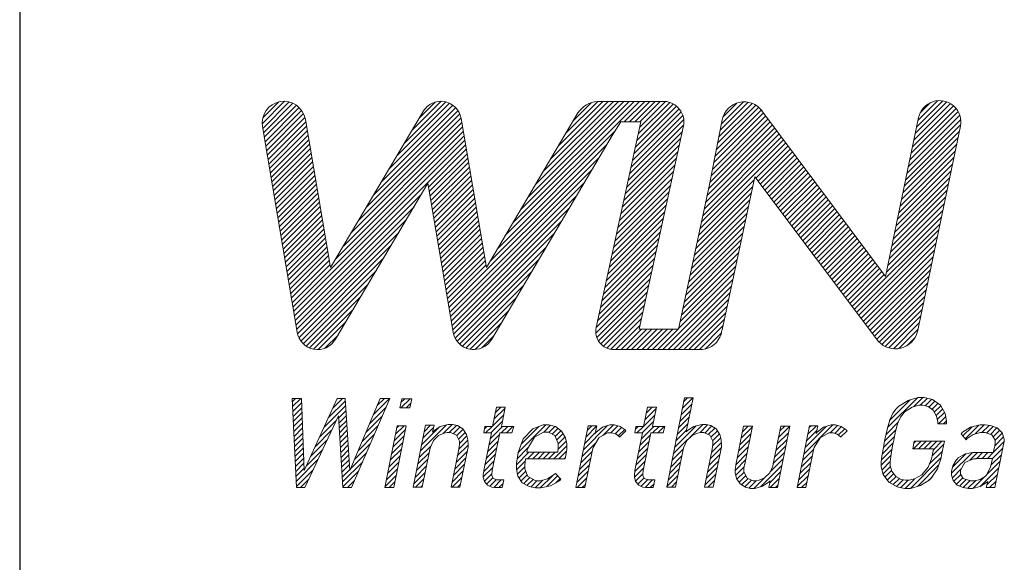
# Model space of a CAD drawing. Header units: millimetres. Extents: x 0 to 841, y -1 to 594.
# Tile 7 of 18: x 636 to 667, y 39 to 56. Entities that reach past the tile are written whole.
import ezdxf

# ---------------------------------------------------------------- set-up
doc = ezdxf.new("R2010")
doc.units = ezdxf.units.MM
doc.layers.add('210', color=7, linetype='Continuous', true_color=0xffffff)

msp = doc.modelspace()

# ---------------------------------------------------------------- linework, layer by layer
at = {"layer": '210', "color": 7, "linetype": 'Continuous', "lineweight": 25}
msp.add_line((636, 93.2), (636, 5), dxfattribs=at)
at = {"layer": '210', "color": 3, "linetype": 'Continuous', "lineweight": 13}
for p, q in [((643.555, 53.108), (644.252, 53.805)), ((643.573, 52.963), (644.395, 53.785)), ((643.574, 53.29), (644.069, 53.785)), ((643.596, 52.824), (644.515, 53.743)), ((643.619, 52.684), (644.619, 53.684)), ((644.12, 53.794), (644.12, 53.794)), ((647.743, 52.092), (649.395, 53.744)), ((647.98, 52.491), (649.275, 53.787)), ((648.217, 52.891), (649.131, 53.805)), ((648.454, 53.29), (648.943, 53.779)), ((651.13, 49.624), (655.309, 53.803)), ((651.366, 50.023), (655.146, 53.803)), ((651.602, 50.421), (654.984, 53.803)), ((651.838, 50.82), (654.821, 53.803)), ((652.074, 51.219), (654.658, 53.803)), ((652.31, 51.617), (654.496, 53.803)), ((652.546, 52.016), (654.333, 53.803)), ((652.782, 52.415), (654.17, 53.803)), ((653.018, 52.813), (654.008, 53.803)), ((653.254, 53.212), (653.802, 53.76)), ((656.091, 53.803), (654.002, 53.803)), ((654.836, 53.168), (655.472, 53.803)), ((654.999, 53.168), (655.634, 53.803)), ((655.162, 53.168), (655.797, 53.803)), ((655.229, 52.584), (656.366, 53.721)), ((655.274, 52.792), (656.253, 53.771)), ((655.319, 53), (656.12, 53.8)), ((655.324, 53.168), (655.959, 53.803)), ((657.744, 52.497), (658.933, 53.686)), ((657.785, 52.701), (658.824, 53.74)), ((657.826, 52.904), (658.697, 53.776)), ((657.867, 53.108), (658.546, 53.787)), ((657.915, 53.319), (658.346, 53.75)), ((663.861, 52.597), (664.997, 53.733)), ((663.904, 52.802), (664.887, 53.785)), ((663.947, 53.008), (664.758, 53.819)), ((663.99, 53.214), (664.6, 53.824)), ((664.055, 53.441), (664.378, 53.765)), ((643.643, 52.545), (644.708, 53.61)), ((643.666, 52.406), (644.783, 53.522)), ((643.69, 52.267), (644.843, 53.42)), ((648.574, 53.492), (645.688, 48.627)), ((646.795, 50.493), (649.712, 53.411)), ((647.032, 50.893), (649.656, 53.517)), ((647.269, 51.292), (649.584, 53.608)), ((647.506, 51.692), (649.497, 53.683)), ((653.391, 53.443), (652.313, 51.622)), ((655.093, 51.96), (656.611, 53.478)), ((655.138, 52.168), (656.544, 53.574)), ((655.183, 52.376), (656.462, 53.655)), ((657.621, 51.886), (659.177, 53.442)), ((657.662, 52.09), (659.107, 53.535)), ((657.703, 52.293), (659.027, 53.617)), ((662.975, 48.352), (659.127, 53.509)), ((663.732, 51.98), (665.238, 53.486)), ((663.775, 52.186), (665.172, 53.582)), ((663.818, 52.391), (665.092, 53.665)), ((643.713, 52.128), (644.887, 53.302)), ((643.737, 51.988), (644.913, 53.165)), ((645.688, 48.627), (644.9, 53.241)), ((646.321, 49.694), (649.773, 53.146)), ((646.558, 50.093), (649.75, 53.285)), ((649.75, 53.287), (649.749, 53.289)), ((650.54, 48.627), (649.752, 53.274)), ((655.356, 53.168), (653.959, 46.761)), ((654.458, 52.736), (654.733, 53.168)), ((654.733, 53.168), (655.356, 53.168)), ((654.957, 51.336), (656.691, 53.071)), ((655.002, 51.544), (656.692, 53.234)), ((655.047, 51.752), (656.662, 53.366)), ((657.891, 53.231), (657.476, 51.167)), ((657.498, 51.275), (659.385, 53.163)), ((657.539, 51.479), (659.316, 53.256)), ((657.58, 51.682), (659.246, 53.349)), ((664.008, 53.298), (662.975, 48.352)), ((663.604, 51.364), (665.316, 53.076)), ((663.646, 51.569), (665.317, 53.24)), ((663.689, 51.775), (665.288, 53.373)), ((643.564, 53.015), (644.64, 46.616)), ((643.76, 51.849), (644.937, 53.026)), ((643.783, 51.71), (644.961, 52.887)), ((645.847, 48.895), (649.821, 52.868)), ((646.084, 49.294), (649.797, 53.007)), ((650.894, 49.225), (654.55, 52.881)), ((654.911, 51.128), (656.648, 52.865)), ((655.296, 46.711), (656.686, 53.036)), ((657.323, 50.45), (659.663, 52.79)), ((657.367, 50.656), (659.594, 52.883)), ((657.411, 50.863), (659.524, 52.977)), ((657.455, 51.07), (659.455, 53.07)), ((663.561, 51.158), (665.276, 52.873)), ((665.308, 53.026), (663.969, 46.631)), ((643.807, 51.571), (644.984, 52.748)), ((643.83, 51.432), (645.008, 52.609)), ((643.854, 51.292), (645.032, 52.471)), ((644.509, 47.394), (649.844, 52.729)), ((644.533, 47.255), (649.868, 52.59)), ((650.658, 48.827), (654.298, 52.466)), ((650.707, 46.4), (654.458, 52.736)), ((654.866, 50.92), (656.602, 52.657)), ((657.19, 49.829), (659.872, 52.511)), ((657.234, 50.036), (659.802, 52.604)), ((657.279, 50.243), (659.733, 52.697)), ((663.475, 50.747), (665.19, 52.462)), ((663.518, 50.952), (665.233, 52.667)), ((643.877, 51.153), (645.056, 52.332)), ((643.9, 51.014), (645.079, 52.193)), ((644.556, 47.116), (649.891, 52.451)), ((648.739, 51.136), (649.915, 52.312)), ((648.762, 50.997), (649.939, 52.173)), ((654.775, 50.504), (656.511, 52.24)), ((654.821, 50.712), (656.557, 52.448)), ((658.934, 51.411), (659.941, 52.418)), ((659.004, 51.318), (660.011, 52.325)), ((659.074, 51.225), (660.08, 52.231)), ((663.432, 50.541), (665.147, 52.256)), ((643.924, 50.875), (645.103, 52.054)), ((643.947, 50.735), (645.127, 51.915)), ((648.786, 50.858), (649.962, 52.034)), ((648.81, 50.719), (649.986, 51.895)), ((649.374, 47.38), (654.062, 52.068)), ((654.73, 50.296), (656.465, 52.031)), ((659.144, 51.132), (660.15, 52.138)), ((659.214, 51.04), (660.219, 52.045)), ((659.284, 50.947), (660.289, 51.952)), ((659.353, 50.854), (660.358, 51.859)), ((663.346, 50.13), (665.06, 51.845)), ((663.389, 50.336), (665.104, 52.05)), ((643.971, 50.596), (645.15, 51.776)), ((643.994, 50.457), (645.174, 51.637)), ((648.833, 50.58), (650.009, 51.756)), ((648.857, 50.44), (650.033, 51.617)), ((649.398, 47.241), (653.826, 51.669)), ((652.313, 51.622), (650.54, 48.627)), ((654.639, 49.88), (656.373, 51.615)), ((654.685, 50.088), (656.419, 51.823)), ((659.423, 50.761), (660.428, 51.766)), ((659.493, 50.668), (660.497, 51.673)), ((659.563, 50.575), (660.567, 51.579)), ((663.303, 49.925), (665.017, 51.639)), ((644.018, 50.318), (645.198, 51.498)), ((644.041, 50.179), (645.222, 51.359)), ((645.839, 46.393), (648.719, 51.251)), ((648.719, 51.251), (649.503, 46.618)), ((648.88, 50.301), (650.056, 51.478)), ((648.904, 50.162), (650.08, 51.339)), ((649.421, 47.102), (653.59, 51.271)), ((654.594, 49.672), (656.328, 51.406)), ((657.146, 49.622), (658.881, 51.357)), ((657.883, 46.687), (658.902, 51.454)), ((658.902, 51.454), (662.759, 46.328)), ((659.633, 50.483), (660.636, 51.486)), ((659.702, 50.39), (660.706, 51.393)), ((659.772, 50.297), (660.775, 51.3)), ((663.26, 49.719), (664.974, 51.433)), ((644.064, 50.039), (645.245, 51.22)), ((644.088, 49.9), (645.269, 51.082)), ((644.111, 49.761), (645.293, 50.943)), ((648.927, 50.023), (650.104, 51.2)), ((648.951, 49.884), (650.127, 51.061)), ((654.503, 49.257), (656.236, 50.989)), ((654.549, 49.464), (656.282, 51.198)), ((657.476, 51.167), (656.524, 46.711)), ((657.058, 49.209), (658.793, 50.944)), ((657.102, 49.416), (658.837, 51.151)), ((659.842, 50.204), (660.845, 51.207)), ((659.912, 50.111), (660.914, 51.114)), ((659.982, 50.019), (660.984, 51.021)), ((660.052, 49.926), (661.053, 50.927)), ((663.174, 49.308), (664.888, 51.022)), ((663.217, 49.513), (664.931, 51.228)), ((644.135, 49.622), (645.317, 50.804)), ((644.158, 49.483), (645.34, 50.665)), ((644.58, 46.977), (648.524, 50.921)), ((648.974, 49.745), (650.151, 50.922)), ((648.998, 49.606), (650.174, 50.783)), ((649.021, 49.467), (650.198, 50.643)), ((649.445, 46.963), (653.354, 50.872)), ((654.458, 49.049), (656.19, 50.781)), ((657.014, 49.002), (658.748, 50.737)), ((660.121, 49.833), (661.123, 50.834)), ((660.191, 49.74), (661.192, 50.741)), ((660.261, 49.647), (661.262, 50.648)), ((663.131, 49.102), (664.845, 50.816)), ((644.181, 49.343), (645.364, 50.526)), ((644.205, 49.204), (645.388, 50.387)), ((644.603, 46.837), (648.287, 50.521)), ((649.045, 49.328), (650.222, 50.504)), ((649.068, 49.189), (650.245, 50.365)), ((649.469, 46.824), (653.118, 50.473)), ((654.367, 48.633), (656.099, 50.364)), ((654.413, 48.841), (656.144, 50.572)), ((656.925, 48.588), (658.66, 50.323)), ((656.969, 48.795), (658.704, 50.53)), ((660.331, 49.555), (661.331, 50.555)), ((660.401, 49.462), (661.401, 50.462)), ((660.471, 49.369), (661.47, 50.369)), ((663.045, 48.691), (664.759, 50.405)), ((663.088, 48.897), (664.802, 50.611)), ((644.228, 49.065), (645.412, 50.248)), ((644.252, 48.926), (645.435, 50.109)), ((644.626, 46.698), (648.05, 50.122)), ((649.092, 49.049), (650.269, 50.226)), ((649.115, 48.91), (650.292, 50.087)), ((649.492, 46.685), (652.882, 50.075)), ((654.322, 48.425), (656.053, 50.156)), ((656.881, 48.382), (658.616, 50.116)), ((660.54, 49.276), (661.54, 50.275)), ((660.61, 49.183), (661.609, 50.182)), ((660.68, 49.091), (661.679, 50.089)), ((663.002, 48.486), (664.716, 50.199)), ((644.275, 48.786), (645.459, 49.97)), ((644.299, 48.647), (645.483, 49.831)), ((644.652, 46.561), (647.813, 49.722)), ((649.139, 48.771), (650.316, 49.948)), ((649.163, 48.632), (650.34, 49.809)), ((654.231, 48.009), (655.961, 49.739)), ((654.277, 48.217), (656.007, 49.947)), ((656.793, 47.968), (658.528, 49.703)), ((656.837, 48.175), (658.572, 49.91)), ((660.75, 48.998), (661.748, 49.996)), ((660.82, 48.905), (661.818, 49.903)), ((660.889, 48.812), (661.887, 49.81)), ((660.959, 48.719), (661.957, 49.717)), ((662.007, 47.327), (664.673, 49.993)), ((662.077, 47.234), (664.63, 49.788)), ((644.322, 48.508), (645.506, 49.692)), ((644.345, 48.369), (645.53, 49.554)), ((644.369, 48.23), (645.554, 49.415)), ((649.186, 48.493), (650.363, 49.67)), ((649.21, 48.354), (650.387, 49.531)), ((649.233, 48.215), (650.41, 49.392)), ((649.519, 46.549), (652.646, 49.676)), ((654.186, 47.801), (655.916, 49.53)), ((656.748, 47.761), (658.483, 49.496)), ((661.029, 48.626), (662.026, 49.623)), ((661.099, 48.534), (662.096, 49.53)), ((661.169, 48.441), (662.165, 49.437)), ((662.146, 47.141), (664.587, 49.582)), ((644.392, 48.09), (645.578, 49.276)), ((644.416, 47.951), (645.601, 49.137)), ((644.696, 46.442), (647.576, 49.323)), ((649.257, 48.076), (650.434, 49.253)), ((649.28, 47.937), (650.457, 49.114)), ((649.565, 46.432), (652.41, 49.278)), ((654.095, 47.385), (655.824, 49.114)), ((654.141, 47.593), (655.87, 49.322)), ((656.66, 47.348), (658.395, 49.082)), ((656.704, 47.554), (658.439, 49.289)), ((661.239, 48.348), (662.235, 49.344)), ((661.308, 48.255), (662.304, 49.251)), ((661.378, 48.162), (662.374, 49.158)), ((662.216, 47.049), (664.544, 49.376)), ((662.286, 46.956), (664.501, 49.171)), ((644.439, 47.812), (645.625, 48.998)), ((644.463, 47.673), (645.649, 48.859)), ((644.756, 46.34), (647.339, 48.923)), ((649.304, 47.798), (650.481, 48.975)), ((649.327, 47.659), (650.505, 48.836)), ((649.627, 46.332), (652.174, 48.879)), ((654.05, 47.177), (655.778, 48.905)), ((656.616, 47.141), (658.351, 48.876)), ((661.448, 48.07), (662.443, 49.065)), ((661.518, 47.977), (662.513, 48.971)), ((661.588, 47.884), (662.582, 48.878)), ((661.658, 47.791), (662.652, 48.785)), ((662.356, 46.863), (664.458, 48.965)), ((644.486, 47.534), (645.673, 48.72)), ((644.833, 46.254), (647.103, 48.524)), ((649.351, 47.519), (650.528, 48.697)), ((649.705, 46.247), (651.938, 48.481)), ((653.959, 46.761), (655.687, 48.488)), ((654.004, 46.969), (655.732, 48.697)), ((656.572, 46.934), (658.307, 48.669)), ((661.727, 47.698), (662.721, 48.692)), ((661.797, 47.606), (662.791, 48.599)), ((661.867, 47.513), (662.86, 48.506)), ((662.426, 46.77), (664.415, 48.759)), ((662.495, 46.677), (664.372, 48.554)), ((653.949, 46.588), (655.641, 48.28)), ((656.039, 46.076), (658.218, 48.255)), ((656.528, 46.727), (658.263, 48.462)), ((661.937, 47.42), (662.93, 48.413)), ((662.565, 46.585), (664.329, 48.348)), ((644.923, 46.182), (646.866, 48.124)), ((649.797, 46.177), (651.703, 48.082)), ((653.978, 46.454), (655.595, 48.071)), ((654.03, 46.344), (655.549, 47.863)), ((656.202, 46.076), (658.174, 48.048)), ((662.635, 46.492), (664.286, 48.142)), ((662.705, 46.399), (664.243, 47.937)), ((645.029, 46.125), (646.629, 47.725)), ((649.905, 46.122), (651.467, 47.684)), ((654.101, 46.252), (655.504, 47.655)), ((656.365, 46.076), (658.13, 47.842)), ((656.527, 46.076), (658.086, 47.635)), ((662.777, 46.308), (664.2, 47.731)), ((645.154, 46.087), (646.392, 47.325)), ((650.032, 46.086), (651.231, 47.285)), ((654.189, 46.177), (655.458, 47.446)), ((656.69, 46.076), (658.042, 47.428)), ((662.864, 46.233), (664.156, 47.525)), ((662.966, 46.172), (664.113, 47.32)), ((654.294, 46.12), (655.412, 47.238)), ((654.42, 46.083), (655.366, 47.029)), ((656.852, 46.076), (657.998, 47.221)), ((657.015, 46.076), (657.953, 47.014)), ((663.082, 46.126), (664.07, 47.114)), ((645.304, 46.075), (646.155, 46.926)), ((650.186, 46.077), (650.995, 46.886)), ((654.576, 46.076), (655.32, 46.821)), ((654.738, 46.076), (655.373, 46.711)), ((654.901, 46.076), (655.535, 46.711)), ((655.063, 46.076), (655.698, 46.711)), ((655.226, 46.076), (655.861, 46.711)), ((656.524, 46.711), (655.296, 46.711)), ((655.389, 46.076), (656.023, 46.711)), ((655.551, 46.076), (656.186, 46.711)), ((655.714, 46.076), (656.349, 46.711)), ((655.877, 46.076), (656.511, 46.711)), ((657.178, 46.076), (657.909, 46.808)), ((657.85, 46.555), (657.88, 46.672)), ((657.88, 46.672), (657.883, 46.687)), ((663.219, 46.1), (664.027, 46.908)), ((663.387, 46.105), (663.984, 46.703)), ((645.507, 46.115), (645.918, 46.526)), ((650.399, 46.128), (650.759, 46.488)), ((657.354, 46.09), (657.861, 46.597)), ((663.637, 46.193), (663.896, 46.452)), ((650.097, 46.076), (650.179, 46.076)), ((654.511, 46.076), (657.275, 46.076)), ((644.623, 41.775), (644.491, 44.554)), ((644.491, 44.554), (644.778, 44.554)), ((644.495, 44.453), (644.597, 44.554)), ((644.503, 44.298), (644.759, 44.554)), ((644.778, 44.554), (644.862, 42.303)), ((644.862, 42.303), (645.892, 44.554)), ((645.751, 44.245), (646.06, 44.554)), ((645.888, 44.544), (645.898, 44.554)), ((645.892, 44.554), (646.144, 44.554)), ((646.144, 44.554), (646.287, 42.303)), ((646.287, 42.303), (647.234, 44.554)), ((647.533, 44.554), (646.335, 41.775)), ((647.023, 44.054), (647.524, 44.554)), ((647.141, 44.334), (647.362, 44.554)), ((647.234, 44.554), (647.533, 44.554)), ((647.845, 44.255), (647.905, 44.543)), ((647.875, 44.255), (648.163, 44.543)), ((647.879, 44.422), (648, 44.543)), ((647.905, 44.543), (648.217, 44.543)), ((648.217, 44.543), (648.157, 44.255)), ((656.158, 41.787), (656.709, 44.566)), ((656.645, 44.242), (656.969, 44.566)), ((656.685, 44.445), (656.806, 44.566)), ((656.709, 44.566), (656.985, 44.566)), ((656.985, 44.566), (656.769, 43.512)), ((663.038, 43.642), (663.97, 44.574)), ((663.102, 43.869), (663.742, 44.509)), ((663.391, 44.312), (663.677, 44.49)), ((663.677, 44.49), (663.985, 44.579)), ((663.855, 44.297), (664.137, 44.579)), ((663.985, 44.579), (664.089, 44.579)), ((664.06, 44.339), (664.276, 44.555)), ((664.089, 44.579), (664.176, 44.579)), ((664.176, 44.579), (664.44, 44.516)), ((664.206, 44.323), (664.407, 44.523)), ((664.44, 44.516), (664.686, 44.342)), ((644.51, 44.142), (644.783, 44.416)), ((644.518, 43.987), (644.789, 44.259)), ((645.477, 43.645), (646.158, 44.327)), ((645.614, 43.945), (646.149, 44.48)), ((645.933, 43.939), (646.168, 44.174)), ((646.905, 43.773), (647.417, 44.285)), ((648.157, 44.255), (647.845, 44.255)), ((648.038, 44.255), (648.188, 44.405)), ((650.732, 43.68), (650.852, 44.279)), ((650.777, 43.904), (651.121, 44.248)), ((650.818, 44.107), (650.99, 44.279)), ((650.852, 44.279), (651.127, 44.279)), ((651.127, 44.279), (651.007, 43.68)), ((655.44, 43.68), (655.559, 44.279)), ((655.482, 43.893), (655.827, 44.237)), ((655.523, 44.096), (655.706, 44.279)), ((655.559, 44.279), (655.835, 44.279)), ((655.835, 44.279), (655.715, 43.68)), ((656.565, 43.837), (656.905, 44.178)), ((656.605, 44.04), (656.947, 44.382)), ((663.208, 44.097), (663.307, 44.229)), ((663.307, 44.229), (663.346, 44.267)), ((663.346, 44.267), (663.391, 44.312)), ((663.801, 44.282), (663.589, 44.141)), ((664.017, 44.339), (663.801, 44.282)), ((664.089, 44.339), (664.017, 44.339)), ((664.141, 44.339), (664.089, 44.339)), ((664.3, 44.299), (664.141, 44.339)), ((664.463, 44.182), (664.3, 44.299)), ((664.326, 44.28), (664.512, 44.465)), ((664.421, 44.212), (664.607, 44.398)), ((664.567, 44.001), (664.463, 44.182)), ((664.496, 44.124), (664.696, 44.324)), ((664.555, 44.021), (664.755, 44.22)), ((664.686, 44.342), (664.831, 44.084)), ((644.525, 43.832), (644.795, 44.102)), ((644.532, 43.677), (644.801, 43.945)), ((645.928, 44.015), (644.886, 41.775)), ((646.072, 41.775), (645.928, 44.015)), ((645.943, 43.786), (646.178, 44.021)), ((645.953, 43.633), (646.188, 43.868)), ((646.787, 43.492), (647.294, 43.999)), ((650.736, 43.701), (651.08, 44.044)), ((655.441, 43.689), (655.786, 44.034)), ((656.524, 43.634), (656.863, 43.973)), ((663.022, 43.585), (663.106, 43.882)), ((663.106, 43.882), (663.208, 44.097)), ((663.446, 43.969), (663.364, 43.789)), ((663.521, 44.071), (663.446, 43.969)), ((663.55, 44.1), (663.521, 44.071)), ((663.589, 44.141), (663.55, 44.1)), ((664.604, 43.823), (664.567, 44.001)), ((664.589, 43.892), (664.813, 44.116)), ((664.624, 43.764), (664.85, 43.991)), ((664.831, 44.084), (664.879, 43.844)), ((644.54, 43.521), (644.807, 43.789)), ((644.547, 43.366), (644.813, 43.632)), ((645.339, 43.345), (645.857, 43.863)), ((645.962, 43.481), (646.197, 43.715)), ((645.972, 43.328), (646.207, 43.563)), ((646.67, 43.212), (647.171, 43.713)), ((647.378, 41.775), (647.761, 43.704)), ((648.037, 43.704), (647.653, 41.775)), ((647.668, 43.234), (648.012, 43.578)), ((647.708, 43.437), (647.975, 43.704)), ((647.748, 43.64), (647.812, 43.704)), ((647.761, 43.704), (648.037, 43.704)), ((648.264, 41.787), (648.648, 43.716)), ((648.489, 42.917), (649.298, 43.726)), ((648.529, 43.12), (649.049, 43.639)), ((648.569, 43.323), (648.896, 43.649)), ((648.61, 43.526), (648.8, 43.716)), ((648.648, 43.716), (648.911, 43.716)), ((648.911, 43.716), (648.863, 43.501)), ((648.896, 43.537), (649.101, 43.675)), ((649.101, 43.675), (649.354, 43.74)), ((649.195, 43.46), (649.475, 43.74)), ((649.354, 43.74), (649.438, 43.74)), ((649.385, 43.488), (649.61, 43.713)), ((649.438, 43.74), (649.489, 43.74)), ((649.489, 43.74), (649.642, 43.705)), ((649.508, 43.448), (649.718, 43.658)), ((649.613, 43.39), (649.815, 43.593)), ((649.642, 43.705), (649.809, 43.601)), ((649.809, 43.601), (649.923, 43.432)), ((650.456, 43.476), (650.493, 43.68)), ((650.48, 43.606), (650.553, 43.68)), ((650.493, 43.68), (650.732, 43.68)), ((650.512, 43.476), (650.716, 43.68)), ((650.66, 43.299), (651.041, 43.68)), ((650.675, 43.476), (651.039, 43.841)), ((651, 43.476), (651.204, 43.68)), ((651.007, 43.68), (651.391, 43.68)), ((651.162, 43.476), (651.367, 43.68)), ((651.391, 43.68), (651.331, 43.476)), ((651.525, 42.863), (652.39, 43.728)), ((651.628, 43.128), (652.176, 43.677)), ((651.691, 43.291), (651.985, 43.605)), ((651.985, 43.605), (652.312, 43.728)), ((652.312, 43.728), (652.421, 43.728)), ((652.325, 43.501), (652.539, 43.715)), ((652.421, 43.728), (652.488, 43.728)), ((652.483, 43.496), (652.67, 43.682)), ((652.488, 43.728), (652.69, 43.677)), ((652.59, 43.44), (652.77, 43.62)), ((652.69, 43.677), (652.885, 43.538)), ((653.331, 41.775), (653.714, 43.704)), ((653.565, 42.951), (654.318, 43.705)), ((653.645, 43.357), (653.975, 43.687)), ((653.686, 43.56), (653.83, 43.704)), ((653.714, 43.704), (653.978, 43.704)), ((653.978, 43.704), (653.93, 43.464)), ((653.96, 43.504), (654.159, 43.655)), ((654.159, 43.655), (654.391, 43.728)), ((654.17, 43.394), (654.504, 43.728)), ((654.391, 43.728), (654.469, 43.728)), ((654.415, 43.476), (654.639, 43.7)), ((654.469, 43.728), (654.528, 43.728)), ((654.528, 43.728), (654.706, 43.683)), ((654.549, 43.448), (654.753, 43.651)), ((654.648, 43.384), (654.85, 43.586)), ((654.706, 43.683), (654.861, 43.578)), ((654.861, 43.578), (654.889, 43.548)), ((655.165, 43.476), (655.2, 43.68)), ((655.185, 43.596), (655.27, 43.68)), ((655.2, 43.68), (655.44, 43.68)), ((655.228, 43.476), (655.432, 43.68)), ((655.366, 43.288), (655.758, 43.68)), ((655.391, 43.476), (655.745, 43.831)), ((655.715, 43.68), (656.098, 43.68)), ((655.716, 43.476), (655.92, 43.68)), ((655.879, 43.476), (656.083, 43.68)), ((656.098, 43.68), (656.05, 43.476)), ((656.364, 42.822), (657.281, 43.74)), ((656.404, 43.025), (657.077, 43.699)), ((656.444, 43.228), (656.78, 43.564)), ((656.484, 43.431), (656.822, 43.768)), ((656.802, 43.549), (657.001, 43.68)), ((657.001, 43.68), (657.25, 43.74)), ((657.187, 43.484), (657.433, 43.729)), ((657.25, 43.74), (657.333, 43.74)), ((657.333, 43.74), (657.383, 43.74)), ((657.341, 43.475), (657.558, 43.692)), ((657.383, 43.74), (657.536, 43.705)), ((657.455, 43.426), (657.658, 43.629)), ((657.536, 43.705), (657.704, 43.601)), ((657.704, 43.601), (657.817, 43.432)), ((658.315, 42.482), (658.554, 43.692)), ((658.479, 43.311), (658.823, 43.655)), ((658.519, 43.514), (658.697, 43.692)), ((658.554, 43.692), (658.83, 43.692)), ((658.83, 43.692), (658.59, 42.506)), ((659.477, 42.518), (659.717, 43.692)), ((659.992, 43.692), (659.609, 41.775)), ((659.644, 43.339), (659.99, 43.684)), ((659.686, 43.543), (659.835, 43.692)), ((659.717, 43.692), (659.992, 43.692)), ((660.219, 41.775), (660.602, 43.704)), ((660.427, 42.82), (661.335, 43.728)), ((660.467, 43.023), (661.123, 43.678)), ((660.548, 43.429), (660.823, 43.704)), ((660.588, 43.632), (660.66, 43.704)), ((660.602, 43.704), (660.866, 43.704)), ((660.866, 43.704), (660.818, 43.464)), ((660.848, 43.504), (661.047, 43.655)), ((661.047, 43.655), (661.28, 43.728)), ((661.246, 43.476), (661.481, 43.711)), ((661.28, 43.728), (661.358, 43.728)), ((661.358, 43.728), (661.416, 43.728)), ((661.393, 43.461), (661.606, 43.674)), ((661.416, 43.728), (661.594, 43.683)), ((661.505, 43.41), (661.704, 43.609)), ((661.594, 43.683), (661.749, 43.578)), ((661.749, 43.578), (661.777, 43.548)), ((662.95, 43.229), (663.305, 43.583)), ((662.957, 43.27), (663.022, 43.585)), ((662.991, 43.432), (663.378, 43.819)), ((663.364, 43.789), (663.29, 43.532)), ((664.604, 43.764), (664.604, 43.823)), ((664.879, 43.764), (664.604, 43.764)), ((664.786, 43.764), (664.877, 43.855)), ((664.879, 43.844), (664.879, 43.764)), ((665.376, 43.501), (665.623, 43.662)), ((665.386, 43.388), (665.67, 43.672)), ((665.459, 43.299), (665.878, 43.717)), ((665.623, 43.662), (665.928, 43.728)), ((665.773, 43.449), (666.051, 43.728)), ((665.928, 43.728), (666.029, 43.728)), ((665.974, 43.488), (666.2, 43.714)), ((666.029, 43.728), (666.084, 43.728)), ((666.084, 43.728), (666.246, 43.708)), ((666.121, 43.473), (666.328, 43.679)), ((666.243, 43.432), (666.448, 43.636)), ((666.246, 43.708), (666.456, 43.633)), ((666.456, 43.633), (666.614, 43.481)), ((644.554, 43.211), (644.819, 43.475)), ((644.562, 43.056), (644.824, 43.318)), ((645.065, 42.746), (645.574, 43.255)), ((645.202, 43.046), (645.716, 43.559)), ((645.982, 43.175), (646.217, 43.41)), ((645.992, 43.022), (646.227, 43.257)), ((646.552, 42.931), (647.047, 43.427)), ((647.627, 43.031), (647.971, 43.375)), ((648.863, 43.501), (648.896, 43.537)), ((649.053, 43.4), (648.891, 43.241)), ((649.222, 43.472), (649.053, 43.4)), ((649.321, 43.488), (649.222, 43.472)), ((649.355, 43.488), (649.321, 43.488)), ((649.417, 43.488), (649.355, 43.488)), ((649.604, 43.406), (649.417, 43.488)), ((649.701, 43.217), (649.604, 43.406)), ((649.668, 43.283), (649.88, 43.495)), ((649.676, 42.966), (649.965, 43.255)), ((649.701, 43.154), (649.934, 43.386)), ((649.923, 43.432), (649.965, 43.259)), ((649.965, 43.259), (649.965, 43.201)), ((650.696, 43.476), (650.456, 43.476)), ((650.456, 42.303), (650.696, 43.476)), ((650.618, 43.094), (650.949, 43.425)), ((650.959, 43.476), (650.72, 42.303)), ((651.331, 43.476), (650.959, 43.476)), ((651.325, 43.476), (651.334, 43.485)), ((651.526, 42.869), (651.691, 43.291)), ((652.041, 43.351), (651.825, 42.985)), ((652.317, 43.501), (652.041, 43.351)), ((652.409, 43.501), (652.317, 43.501)), ((652.474, 43.501), (652.409, 43.501)), ((652.671, 43.397), (652.474, 43.501)), ((652.78, 43.151), (652.671, 43.397)), ((652.683, 43.37), (652.865, 43.552)), ((652.733, 43.258), (652.931, 43.456)), ((652.78, 43.143), (652.99, 43.352)), ((652.885, 43.538), (653.003, 43.329)), ((653.003, 43.329), (653.044, 43.134)), ((653.605, 43.154), (653.934, 43.483)), ((654.047, 43.325), (653.862, 43.024)), ((653.93, 43.464), (653.96, 43.504)), ((654.318, 43.476), (654.047, 43.325)), ((654.41, 43.476), (654.318, 43.476)), ((654.453, 43.476), (654.41, 43.476)), ((654.583, 43.438), (654.453, 43.476)), ((654.673, 43.363), (654.583, 43.438)), ((654.685, 43.345), (654.673, 43.363)), ((654.889, 43.548), (654.685, 43.345)), ((655.165, 42.303), (655.404, 43.476)), ((655.404, 43.476), (655.165, 43.476)), ((655.324, 43.084), (655.655, 43.415)), ((655.667, 43.476), (655.428, 42.303)), ((656.05, 43.476), (655.667, 43.476)), ((656.042, 43.476), (656.053, 43.488)), ((656.769, 43.512), (656.802, 43.549)), ((656.947, 43.4), (656.785, 43.241)), ((657.116, 43.472), (656.947, 43.4)), ((657.215, 43.488), (657.116, 43.472)), ((657.248, 43.488), (657.215, 43.488)), ((657.311, 43.488), (657.248, 43.488)), ((657.499, 43.406), (657.311, 43.488)), ((657.596, 43.217), (657.499, 43.406)), ((657.532, 43.341), (657.74, 43.548)), ((657.587, 43.233), (657.805, 43.451)), ((657.589, 43.072), (657.843, 43.326)), ((657.817, 43.432), (657.86, 43.259)), ((657.86, 43.259), (657.86, 43.201)), ((658.439, 43.109), (658.781, 43.451)), ((659.561, 42.93), (659.909, 43.278)), ((659.603, 43.134), (659.949, 43.481)), ((660.507, 43.226), (660.837, 43.555)), ((660.935, 43.325), (660.75, 43.024)), ((660.818, 43.464), (660.848, 43.504)), ((661.207, 43.476), (660.935, 43.325)), ((661.298, 43.476), (661.207, 43.476)), ((661.341, 43.476), (661.298, 43.476)), ((661.471, 43.438), (661.341, 43.476)), ((661.561, 43.363), (661.471, 43.438)), ((661.573, 43.345), (661.561, 43.363)), ((661.777, 43.548), (661.573, 43.345)), ((662.912, 43.028), (663.255, 43.372)), ((662.938, 43.165), (662.957, 43.27)), ((663.231, 43.257), (663.214, 43.165)), ((663.29, 43.532), (663.231, 43.257)), ((665.334, 43.453), (665.376, 43.501)), ((665.49, 43.261), (665.334, 43.453)), ((665.523, 43.3), (665.49, 43.261)), ((665.707, 43.433), (665.523, 43.3)), ((665.931, 43.488), (665.707, 43.433)), ((666.006, 43.488), (665.931, 43.488)), ((666.075, 43.488), (666.006, 43.488)), ((666.287, 43.417), (666.075, 43.488)), ((666.389, 43.255), (666.287, 43.417)), ((666.327, 43.353), (666.533, 43.559)), ((666.38, 43.08), (666.655, 43.356)), ((666.389, 43.252), (666.615, 43.478)), ((666.389, 43.201), (666.389, 43.255)), ((666.614, 43.481), (666.676, 43.289)), ((666.676, 43.289), (666.676, 43.225)), ((644.569, 42.901), (644.83, 43.162)), ((644.577, 42.745), (644.836, 43.005)), ((644.928, 42.446), (645.433, 42.951)), ((646.002, 42.869), (646.236, 43.104)), ((646.012, 42.717), (646.246, 42.951)), ((646.434, 42.651), (646.924, 43.141)), ((647.547, 42.625), (647.891, 42.969)), ((647.587, 42.828), (647.931, 43.172)), ((648.448, 42.714), (648.816, 43.081)), ((648.779, 42.962), (648.54, 41.787)), ((648.794, 43.035), (648.779, 42.962)), ((648.891, 43.241), (648.794, 43.035)), ((649.438, 41.787), (649.678, 42.973)), ((649.635, 42.762), (649.968, 43.095)), ((649.678, 42.973), (649.68, 42.988)), ((649.68, 42.988), (649.701, 43.112)), ((649.701, 43.153), (649.701, 43.217)), ((649.701, 43.112), (649.701, 43.153)), ((649.965, 42.997), (649.714, 41.787)), ((649.965, 43.201), (649.968, 43.177)), ((649.968, 43.012), (649.965, 42.997)), ((649.968, 43.177), (649.968, 43.012)), ((650.535, 42.686), (650.865, 43.017)), ((650.576, 42.89), (650.907, 43.221)), ((651.496, 42.671), (651.846, 43.021)), ((651.825, 42.985), (651.798, 42.877)), ((652.637, 42.674), (653.044, 43.081)), ((652.771, 42.892), (652.78, 43.025)), ((652.777, 42.977), (653.025, 43.225)), ((652.78, 43.069), (652.78, 43.151)), ((652.78, 43.025), (652.78, 43.069)), ((653.044, 42.97), (653.004, 42.71)), ((653.044, 43.134), (653.044, 43.069)), ((653.044, 43.069), (653.044, 42.97)), ((653.525, 42.748), (653.96, 43.184)), ((653.847, 42.949), (653.607, 41.775)), ((653.862, 43.024), (653.847, 42.949)), ((655.241, 42.675), (655.571, 43.006)), ((655.282, 42.88), (655.613, 43.21)), ((656.323, 42.62), (656.676, 42.972)), ((656.674, 42.962), (656.434, 41.787)), ((656.688, 43.034), (656.674, 42.962)), ((656.785, 43.241), (656.688, 43.034)), ((657.333, 41.787), (657.572, 42.973)), ((657.511, 42.668), (657.862, 43.02)), ((657.552, 42.872), (657.862, 43.182)), ((657.572, 42.973), (657.575, 42.988)), ((657.575, 42.988), (657.596, 43.112)), ((657.596, 43.153), (657.596, 43.217)), ((657.596, 43.112), (657.596, 43.153)), ((657.86, 42.997), (657.608, 41.787)), ((657.86, 43.201), (657.862, 43.177)), ((657.862, 43.012), (657.86, 42.997)), ((657.862, 43.177), (657.862, 43.012)), ((658.358, 42.703), (658.699, 43.044)), ((658.398, 42.906), (658.74, 43.248)), ((659.519, 42.726), (659.868, 43.074)), ((660.387, 42.617), (660.739, 42.969)), ((660.735, 42.949), (660.495, 41.775)), ((660.75, 43.024), (660.735, 42.949)), ((662.852, 42.642), (663.178, 42.969)), ((662.864, 42.751), (662.92, 43.075)), ((662.878, 42.831), (663.215, 43.168)), ((662.92, 43.075), (662.938, 43.165)), ((663.196, 43.073), (663.139, 42.748)), ((663.214, 43.165), (663.196, 43.073)), ((663.825, 42.985), (663.873, 43.225)), ((664.472, 42.985), (663.825, 42.985)), ((663.845, 42.985), (664.084, 43.225)), ((663.861, 43.164), (663.922, 43.225)), ((663.873, 43.225), (664.808, 43.225)), ((664.008, 42.985), (664.247, 43.225)), ((664.17, 42.985), (664.41, 43.225)), ((664.333, 42.985), (664.572, 43.225)), ((664.422, 42.75), (664.787, 43.114)), ((664.424, 42.758), (664.472, 42.985)), ((664.466, 42.956), (664.735, 43.225)), ((664.808, 43.225), (664.723, 42.782)), ((666.304, 42.679), (666.627, 43.002)), ((666.329, 42.868), (666.672, 43.21)), ((666.329, 42.865), (666.377, 43.069)), ((666.377, 43.069), (666.379, 43.078)), ((666.64, 43.069), (666.377, 41.775)), ((666.379, 43.078), (666.389, 43.171)), ((666.389, 43.171), (666.389, 43.201)), ((666.643, 43.081), (666.64, 43.069)), ((666.673, 43.216), (666.643, 43.081)), ((666.676, 43.225), (666.673, 43.216)), ((644.584, 42.59), (644.842, 42.848)), ((644.591, 42.435), (644.848, 42.691)), ((644.614, 41.969), (645.291, 42.647)), ((646.021, 42.564), (646.256, 42.798)), ((646.031, 42.411), (646.266, 42.645)), ((646.316, 42.37), (646.801, 42.855)), ((647.507, 42.422), (647.85, 42.766)), ((648.367, 42.308), (648.717, 42.657)), ((648.408, 42.511), (648.759, 42.862)), ((649.553, 42.354), (649.905, 42.707)), ((649.594, 42.558), (649.948, 42.912)), ((650.493, 42.481), (650.824, 42.812)), ((651.475, 42.487), (651.865, 42.877)), ((651.475, 42.534), (651.526, 42.869)), ((651.759, 42.653), (651.738, 42.489)), ((651.762, 42.674), (651.759, 42.653)), ((652.996, 42.674), (651.762, 42.674)), ((651.798, 42.877), (652.769, 42.877)), ((651.824, 42.674), (652.027, 42.877)), ((651.986, 42.674), (652.19, 42.877)), ((652.149, 42.674), (652.353, 42.877)), ((652.312, 42.674), (652.515, 42.877)), ((652.474, 42.674), (652.678, 42.877)), ((652.769, 42.877), (652.771, 42.892)), ((652.8, 42.674), (653.035, 42.909)), ((652.962, 42.674), (653.006, 42.717)), ((653.004, 42.71), (652.996, 42.674)), ((653.444, 42.342), (653.795, 42.693)), ((653.484, 42.545), (653.836, 42.897)), ((655.199, 42.471), (655.53, 42.802)), ((656.283, 42.417), (656.634, 42.768)), ((657.469, 42.465), (657.823, 42.818)), ((658.318, 42.5), (658.658, 42.84)), ((659.374, 42.255), (659.787, 42.668)), ((659.478, 42.521), (659.828, 42.871)), ((660.346, 42.414), (660.697, 42.765)), ((662.843, 42.471), (663.143, 42.771)), ((662.843, 42.567), (662.864, 42.751)), ((663.139, 42.748), (663.118, 42.575)), ((663.749, 41.751), (664.71, 42.712)), ((664.299, 42.408), (664.406, 42.668)), ((664.338, 42.502), (664.748, 42.913)), ((664.406, 42.668), (664.424, 42.758)), ((664.708, 42.701), (664.594, 42.363)), ((664.723, 42.782), (664.708, 42.701)), ((665.035, 42.224), (665.674, 42.862)), ((665.065, 42.417), (665.473, 42.825)), ((665.173, 42.632), (665.203, 42.662)), ((665.203, 42.662), (665.241, 42.701)), ((665.241, 42.701), (665.462, 42.822)), ((665.713, 42.674), (665.448, 42.562)), ((665.462, 42.822), (665.69, 42.865)), ((665.6, 42.626), (665.839, 42.865)), ((665.69, 42.865), (665.766, 42.865)), ((665.802, 42.674), (665.713, 42.674)), ((665.766, 42.865), (666.329, 42.865)), ((665.802, 42.686), (665.802, 42.674)), ((666.305, 42.686), (665.802, 42.686)), ((665.822, 42.686), (666.002, 42.865)), ((665.985, 42.686), (666.165, 42.865)), ((666.148, 42.686), (666.327, 42.865)), ((666.257, 42.458), (666.305, 42.686)), ((666.26, 42.473), (666.585, 42.798)), ((644.599, 42.28), (644.854, 42.534)), ((644.606, 42.124), (644.86, 42.378)), ((644.621, 41.814), (645.15, 42.343)), ((646.041, 42.258), (646.275, 42.492)), ((646.051, 42.105), (646.285, 42.339)), ((646.061, 41.953), (646.678, 42.569)), ((647.426, 42.017), (647.769, 42.36)), ((647.466, 42.22), (647.81, 42.563)), ((648.327, 42.105), (648.676, 42.453)), ((649.512, 42.151), (649.862, 42.501)), ((650.445, 42.108), (650.74, 42.403)), ((650.456, 42.282), (650.782, 42.608)), ((651.475, 42.422), (651.475, 42.534)), ((651.475, 42.35), (651.475, 42.422)), ((651.523, 42.133), (651.475, 42.35)), ((651.479, 42.329), (651.753, 42.603)), ((651.509, 42.196), (651.738, 42.425)), ((651.738, 42.489), (651.738, 42.434)), ((651.738, 42.434), (651.738, 42.356)), ((651.738, 42.356), (651.835, 42.119)), ((653.404, 42.14), (653.753, 42.489)), ((655.153, 42.1), (655.446, 42.393)), ((655.165, 42.274), (655.488, 42.597)), ((656.203, 42.011), (656.551, 42.359)), ((656.243, 42.214), (656.593, 42.564)), ((657.387, 42.057), (657.737, 42.407)), ((657.428, 42.261), (657.78, 42.612)), ((658.291, 42.31), (658.617, 42.636)), ((658.291, 42.338), (658.311, 42.467)), ((658.291, 42.29), (658.291, 42.338)), ((658.308, 42.164), (658.577, 42.434)), ((658.311, 42.467), (658.315, 42.482)), ((658.587, 42.491), (658.566, 42.368)), ((658.566, 42.368), (658.566, 42.326)), ((658.59, 42.506), (658.587, 42.491)), ((659.082, 41.8), (659.746, 42.465)), ((659.367, 42.238), (659.462, 42.446)), ((659.462, 42.446), (659.477, 42.518)), ((660.266, 42.008), (660.614, 42.356)), ((660.306, 42.211), (660.656, 42.561)), ((662.843, 42.506), (662.843, 42.567)), ((662.843, 42.426), (662.843, 42.506)), ((662.907, 42.186), (662.843, 42.426)), ((662.868, 42.333), (663.119, 42.585)), ((662.902, 42.205), (663.127, 42.43)), ((663.118, 42.575), (663.118, 42.518)), ((663.118, 42.518), (663.118, 42.461)), ((663.118, 42.461), (663.167, 42.286)), ((663.974, 41.813), (664.63, 42.47)), ((664.108, 42.174), (664.299, 42.408)), ((664.594, 42.363), (664.421, 42.096)), ((665.035, 42.278), (665.073, 42.454)), ((665.058, 42.084), (665.33, 42.356)), ((665.073, 42.454), (665.173, 42.632)), ((665.448, 42.562), (665.311, 42.323)), ((665.917, 41.804), (666.502, 42.39)), ((666.122, 42.165), (666.251, 42.426)), ((666.129, 42.179), (666.543, 42.594)), ((666.251, 42.426), (666.257, 42.458)), ((644.745, 41.775), (645.009, 42.039)), ((646.071, 41.8), (646.554, 42.284)), ((647.386, 41.814), (647.729, 42.157)), ((648.287, 41.902), (648.634, 42.249)), ((648.335, 41.787), (648.592, 42.044)), ((649.47, 41.947), (649.82, 42.296)), ((649.474, 41.787), (649.777, 42.091)), ((650.445, 42.186), (650.456, 42.274)), ((650.445, 42.147), (650.445, 42.186)), ((650.445, 42.102), (650.445, 42.147)), ((650.483, 41.968), (650.445, 42.102)), ((650.456, 42.274), (650.456, 42.303)), ((650.479, 41.98), (650.708, 42.208)), ((650.55, 41.888), (650.744, 42.082)), ((650.717, 42.288), (650.708, 42.209)), ((650.708, 42.209), (650.708, 42.183)), ((650.708, 42.183), (650.708, 42.153)), ((650.708, 42.153), (650.753, 42.063)), ((650.72, 42.303), (650.717, 42.288)), ((650.753, 42.063), (650.881, 42.015)), ((651.66, 41.927), (651.523, 42.133)), ((651.557, 42.082), (651.765, 42.29)), ((651.622, 41.984), (651.812, 42.174)), ((651.703, 41.902), (651.89, 42.09)), ((651.805, 41.842), (651.996, 42.033)), ((651.835, 42.119), (652.077, 41.991)), ((652.215, 41.764), (652.597, 42.146)), ((652.23, 41.991), (652.449, 42.051)), ((652.418, 41.804), (652.762, 42.148)), ((652.449, 42.051), (652.654, 42.183)), ((652.654, 42.183), (652.696, 42.218)), ((652.696, 42.218), (652.864, 42.039)), ((652.705, 41.929), (652.84, 42.064)), ((652.864, 42.039), (652.813, 41.991)), ((653.363, 41.937), (653.711, 42.284)), ((653.365, 41.775), (653.669, 42.08)), ((655.152, 42.186), (655.165, 42.274)), ((655.152, 42.147), (655.152, 42.186)), ((655.152, 42.102), (655.152, 42.147)), ((655.19, 41.968), (655.152, 42.102)), ((655.165, 42.274), (655.165, 42.303)), ((655.189, 41.973), (655.416, 42.2)), ((655.262, 41.883), (655.454, 42.076)), ((655.425, 42.288), (655.416, 42.209)), ((655.416, 42.209), (655.416, 42.183)), ((655.416, 42.183), (655.416, 42.153)), ((655.416, 42.153), (655.461, 42.063)), ((655.428, 42.303), (655.425, 42.288)), ((655.461, 42.063), (655.588, 42.015)), ((656.163, 41.808), (656.509, 42.155)), ((657.346, 41.853), (657.694, 42.201)), ((658.291, 42.233), (658.291, 42.29)), ((658.333, 42.06), (658.291, 42.233)), ((658.446, 41.891), (658.333, 42.06)), ((658.346, 42.04), (658.567, 42.261)), ((658.411, 41.943), (658.624, 42.155)), ((658.493, 41.862), (658.693, 42.062)), ((658.566, 42.326), (658.566, 42.263)), ((658.566, 42.263), (658.668, 42.074)), ((658.668, 42.074), (658.852, 41.991)), ((658.87, 41.751), (659.191, 42.072)), ((659.043, 42.008), (659.208, 42.079)), ((659.208, 42.079), (659.367, 42.238)), ((659.37, 41.926), (659.706, 42.262)), ((659.382, 41.775), (659.665, 42.058)), ((660.225, 41.805), (660.572, 42.152)), ((663.082, 41.949), (662.907, 42.186)), ((662.966, 42.106), (663.162, 42.303)), ((663.035, 42.013), (663.229, 42.207)), ((663.115, 41.93), (663.305, 42.12)), ((663.167, 42.286), (663.293, 42.126)), ((663.218, 41.871), (663.411, 42.063)), ((663.293, 42.126), (663.466, 42.033)), ((663.466, 42.033), (663.609, 42.003)), ((663.587, 41.751), (663.878, 42.043)), ((663.713, 42.003), (663.883, 42.044)), ((663.883, 42.044), (664.108, 42.174)), ((664.329, 42.005), (664.425, 42.101)), ((664.376, 42.051), (664.334, 42.009)), ((664.421, 42.096), (664.376, 42.051)), ((665.035, 42.218), (665.035, 42.278)), ((665.035, 42.164), (665.035, 42.218)), ((665.082, 41.999), (665.035, 42.164)), ((665.107, 41.971), (665.319, 42.183)), ((665.184, 41.885), (665.381, 42.082)), ((665.284, 41.823), (665.49, 42.028)), ((665.311, 42.323), (665.311, 42.243)), ((665.311, 42.243), (665.311, 42.196)), ((665.311, 42.196), (665.399, 42.054)), ((665.399, 42.054), (665.62, 41.991)), ((665.705, 41.755), (666.059, 42.109)), ((665.751, 41.991), (665.924, 42.029)), ((665.924, 42.029), (666.077, 42.12)), ((666.077, 42.12), (666.101, 42.147)), ((666.101, 42.147), (666.122, 42.165)), ((666.134, 41.859), (666.46, 42.185)), ((644.886, 41.775), (644.623, 41.775)), ((646.335, 41.775), (646.072, 41.775)), ((646.209, 41.775), (646.431, 41.998)), ((647.653, 41.775), (647.378, 41.775)), ((647.51, 41.775), (647.689, 41.954)), ((648.54, 41.787), (648.264, 41.787)), ((648.498, 41.787), (648.551, 41.84)), ((649.714, 41.787), (649.438, 41.787)), ((649.636, 41.787), (649.734, 41.886)), ((650.579, 41.853), (650.483, 41.968)), ((650.707, 41.794), (650.579, 41.853)), ((650.647, 41.822), (650.851, 42.026)), ((650.806, 41.775), (650.707, 41.794)), ((650.77, 41.782), (651.002, 42.015)), ((650.839, 41.775), (650.806, 41.775)), ((651.032, 41.775), (650.839, 41.775)), ((650.881, 42.015), (650.924, 42.015)), ((650.924, 42.015), (651.079, 42.015)), ((650.925, 41.775), (651.058, 41.908)), ((651.079, 42.015), (651.032, 41.775)), ((651.868, 41.805), (651.66, 41.927)), ((652.067, 41.764), (651.868, 41.805)), ((651.92, 41.794), (652.116, 41.991)), ((652.055, 41.766), (652.298, 42.009)), ((652.133, 41.764), (652.067, 41.764)), ((652.077, 41.991), (652.157, 41.991)), ((652.233, 41.764), (652.133, 41.764)), ((652.157, 41.991), (652.23, 41.991)), ((652.535, 41.83), (652.233, 41.764)), ((652.813, 41.991), (652.535, 41.83)), ((653.607, 41.775), (653.331, 41.775)), ((653.528, 41.775), (653.628, 41.876)), ((655.287, 41.853), (655.19, 41.968)), ((655.415, 41.794), (655.287, 41.853)), ((655.36, 41.819), (655.565, 42.024)), ((655.514, 41.775), (655.415, 41.794)), ((655.485, 41.781), (655.719, 42.015)), ((655.548, 41.775), (655.514, 41.775)), ((655.739, 41.775), (655.548, 41.775)), ((655.588, 42.015), (655.631, 42.015)), ((655.631, 42.015), (655.787, 42.015)), ((655.642, 41.775), (655.763, 41.897)), ((655.787, 42.015), (655.739, 41.775)), ((656.434, 41.787), (656.158, 41.787)), ((656.304, 41.787), (656.467, 41.951)), ((657.608, 41.787), (657.333, 41.787)), ((657.443, 41.787), (657.651, 41.996)), ((657.605, 41.787), (657.608, 41.79)), ((658.614, 41.787), (658.446, 41.891)), ((658.593, 41.8), (658.805, 42.012)), ((658.767, 41.751), (658.614, 41.787)), ((658.719, 41.762), (658.947, 41.991)), ((658.818, 41.751), (658.767, 41.751)), ((658.899, 41.751), (658.818, 41.751)), ((658.852, 41.991), (658.914, 41.991)), ((659.144, 41.817), (658.899, 41.751)), ((658.914, 41.991), (658.946, 41.991)), ((658.946, 41.991), (659.043, 42.008)), ((659.348, 41.955), (659.144, 41.817)), ((659.345, 41.775), (659.381, 41.991)), ((659.609, 41.775), (659.345, 41.775)), ((659.381, 41.991), (659.348, 41.955)), ((659.545, 41.775), (659.625, 41.855)), ((660.495, 41.775), (660.219, 41.775)), ((660.358, 41.775), (660.53, 41.948)), ((663.338, 41.802), (663.082, 41.949)), ((663.322, 41.812), (663.53, 42.02)), ((663.568, 41.751), (663.338, 41.802)), ((663.45, 41.777), (663.676, 42.003)), ((663.645, 41.751), (663.568, 41.751)), ((663.609, 42.003), (663.657, 42.003)), ((663.75, 41.751), (663.645, 41.751)), ((663.657, 42.003), (663.713, 42.003)), ((664.065, 41.838), (663.75, 41.751)), ((664.334, 42.009), (664.065, 41.838)), ((665.21, 41.855), (665.082, 41.999)), ((665.394, 41.775), (665.21, 41.855)), ((665.556, 41.751), (665.394, 41.775)), ((665.399, 41.775), (665.616, 41.992)), ((665.54, 41.753), (665.785, 41.998)), ((665.61, 41.751), (665.556, 41.751)), ((665.687, 41.751), (665.61, 41.751)), ((665.62, 41.991), (665.694, 41.991)), ((665.921, 41.805), (665.687, 41.751)), ((665.694, 41.991), (665.751, 41.991)), ((666.125, 41.931), (665.921, 41.805)), ((666.113, 41.775), (666.161, 41.967)), ((666.377, 41.775), (666.113, 41.775)), ((666.161, 41.967), (666.125, 41.931)), ((666.213, 41.775), (666.419, 41.981)), ((666.376, 41.775), (666.377, 41.777))]:
    msp.add_line(p, q, dxfattribs=at)
for centre, radius, start, end in [((644.232, 53.127), 0.678, 9.6954, 189.5491), ((649.123, 53.167), 0.638, 9.6278, 149.3306), ((654.074, 52.981), 0.825, 95.026, 145.9192), ((656.048, 53.156), 0.649, 349.369, 86.252), ((658.571, 53.094), 0.694, 36.7265, 168.6175), ((664.658, 53.162), 0.664, 348.1788, 168.2031), ((654.511, 46.641), 0.565, 167.7004, 270), ((663.282, 46.807), 0.71, 222.4975, 345.6815), ((645.28, 46.724), 0.649, 189.5491, 329.3357), ((650.144, 46.726), 0.65, 189.6038, 329.8714), ((657.2, 46.751), 0.68, 276.3589, 343.2189)]:
    msp.add_arc(centre, radius, start, end, dxfattribs=at)

doc.saveas('drawing.dxf')
